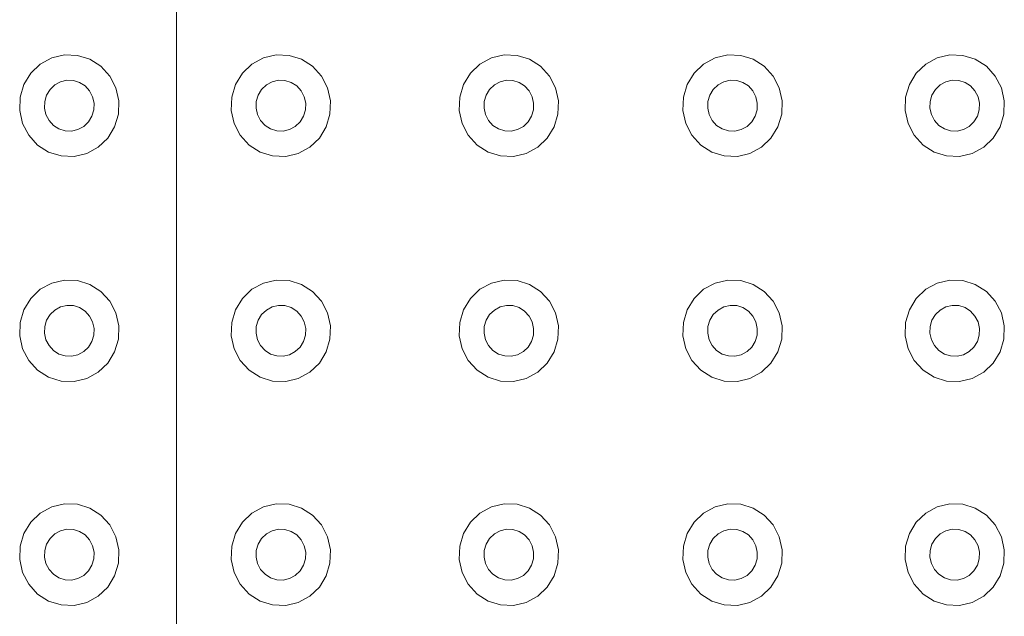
# Model space of a CAD drawing. Extents: x 5066 to 9756, y -2696 to -1109.
# Tile 248 of 248: x 9426.737 to 9427.179, y -2582.815 to -2582.547. Entities that reach past the tile are written whole.
import ezdxf

# ---------------------------------------------------------------- set-up
doc = ezdxf.new("R2010")
doc.units = 0
doc.header["$MEASUREMENT"] = 0
doc.layers.add('IFC-Elemento construtivo genérico-Contorno', color=253, linetype='CONTINUOUS', lineweight=5)

msp = doc.modelspace()

# ---------------------------------------------------------------- linework, layer by layer
at = {"layer": 'IFC-Elemento construtivo genérico-Contorno', "color": 8, "lineweight": 5}
for p, q in [((9426.80745, -2583.03726), (9426.80745, -2582.53725)), ((9426.75155, -2582.5644), (9426.75726, -2582.56305)), ((9426.75726, -2582.56305), (9426.76308, -2582.56326)), ((9426.76308, -2582.56326), (9426.76866, -2582.56501)), ((9426.84652, -2582.5644), (9426.85222, -2582.56305)), ((9426.85222, -2582.56305), (9426.85804, -2582.56326)), ((9426.85804, -2582.56326), (9426.86363, -2582.56501)), ((9426.94886, -2582.5644), (9426.95452, -2582.56305)), ((9426.95452, -2582.56305), (9426.96038, -2582.56326)), ((9426.96038, -2582.56326), (9426.96597, -2582.56501)), ((9427.04925, -2582.5644), (9427.05491, -2582.56305)), ((9427.05491, -2582.56305), (9427.06077, -2582.56326)), ((9427.06077, -2582.56326), (9427.06636, -2582.56501)), ((9427.14894, -2582.5644), (9427.15464, -2582.56305)), ((9427.15464, -2582.56305), (9427.16046, -2582.56326)), ((9427.16046, -2582.56326), (9427.16605, -2582.56501)), ((9426.74214, -2582.57129), (9426.7464, -2582.56721)), ((9426.7464, -2582.56721), (9426.75155, -2582.5644)), ((9426.76866, -2582.56501), (9426.77363, -2582.56817)), ((9426.8371, -2582.57129), (9426.84136, -2582.56721)), ((9426.84136, -2582.56721), (9426.84652, -2582.5644)), ((9426.86363, -2582.56501), (9426.86859, -2582.56817)), ((9426.93941, -2582.57129), (9426.9437, -2582.56721)), ((9426.9437, -2582.56721), (9426.94886, -2582.5644)), ((9426.96597, -2582.56501), (9426.97089, -2582.56817)), ((9427.03984, -2582.57129), (9427.04409, -2582.56721)), ((9427.04409, -2582.56721), (9427.04925, -2582.5644)), ((9427.06636, -2582.56501), (9427.07128, -2582.56817)), ((9427.13952, -2582.57129), (9427.14378, -2582.56721)), ((9427.14378, -2582.56721), (9427.14894, -2582.5644)), ((9427.16605, -2582.56501), (9427.17101, -2582.56817)), ((9426.73905, -2582.57636), (9426.74214, -2582.57129)), ((9426.77363, -2582.56817), (9426.77761, -2582.57254)), ((9426.83402, -2582.57636), (9426.8371, -2582.57129)), ((9426.86859, -2582.56817), (9426.87257, -2582.57254)), ((9426.93632, -2582.57636), (9426.93941, -2582.57129)), ((9426.97089, -2582.56817), (9426.97488, -2582.57254)), ((9427.03671, -2582.57636), (9427.03984, -2582.57129)), ((9427.07128, -2582.56817), (9427.07527, -2582.57254)), ((9427.13644, -2582.57636), (9427.13952, -2582.57129)), ((9427.17101, -2582.56817), (9427.17499, -2582.57254)), ((9426.73734, -2582.58207), (9426.73905, -2582.57636)), ((9426.75077, -2582.57857), (9426.75288, -2582.57653)), ((9426.75288, -2582.57653), (9426.75546, -2582.57512)), ((9426.75546, -2582.57512), (9426.75831, -2582.57445)), ((9426.75831, -2582.57445), (9426.76124, -2582.57455)), ((9426.76124, -2582.57455), (9426.76402, -2582.57543)), ((9426.76402, -2582.57543), (9426.76652, -2582.57701)), ((9426.77761, -2582.57254), (9426.78034, -2582.57782)), ((9426.8323, -2582.58207), (9426.83402, -2582.57636)), ((9426.84573, -2582.57857), (9426.84784, -2582.57653)), ((9426.84784, -2582.57653), (9426.85042, -2582.57512)), ((9426.85042, -2582.57512), (9426.85327, -2582.57445)), ((9426.85327, -2582.57445), (9426.8562, -2582.57455)), ((9426.8562, -2582.57455), (9426.85898, -2582.57543)), ((9426.85898, -2582.57543), (9426.86148, -2582.57701)), ((9426.87257, -2582.57254), (9426.8753, -2582.57782)), ((9426.93464, -2582.58207), (9426.93632, -2582.57636)), ((9426.94804, -2582.57857), (9426.95019, -2582.57653)), ((9426.95019, -2582.57653), (9426.95277, -2582.57512)), ((9426.95277, -2582.57512), (9426.95562, -2582.57445)), ((9426.95562, -2582.57445), (9426.95851, -2582.57455)), ((9426.95851, -2582.57455), (9426.96132, -2582.57543)), ((9426.96132, -2582.57543), (9426.96378, -2582.57701)), ((9426.97488, -2582.57254), (9426.97765, -2582.57782)), ((9427.03503, -2582.58207), (9427.03671, -2582.57636)), ((9427.04843, -2582.57857), (9427.05058, -2582.57653)), ((9427.05058, -2582.57653), (9427.05316, -2582.57512)), ((9427.05316, -2582.57512), (9427.05601, -2582.57445)), ((9427.05601, -2582.57445), (9427.05894, -2582.57455)), ((9427.05894, -2582.57455), (9427.06171, -2582.57543)), ((9427.06171, -2582.57543), (9427.06417, -2582.57701)), ((9427.07527, -2582.57254), (9427.07804, -2582.57782)), ((9427.13472, -2582.58207), (9427.13644, -2582.57636)), ((9427.14816, -2582.57857), (9427.1503, -2582.57653)), ((9427.1503, -2582.57653), (9427.15288, -2582.57512)), ((9427.15288, -2582.57512), (9427.1557, -2582.57445)), ((9427.1557, -2582.57445), (9427.15863, -2582.57455)), ((9427.15863, -2582.57455), (9427.16144, -2582.57543)), ((9427.16144, -2582.57543), (9427.1639, -2582.57701)), ((9427.17499, -2582.57254), (9427.17773, -2582.57782)), ((9426.74835, -2582.58396), (9426.74921, -2582.5811)), ((9426.74921, -2582.5811), (9426.75077, -2582.57857)), ((9426.76652, -2582.57701), (9426.76851, -2582.57919)), ((9426.76851, -2582.57919), (9426.76988, -2582.58183)), ((9426.78034, -2582.57782), (9426.78167, -2582.58364)), ((9426.84331, -2582.58396), (9426.84417, -2582.5811)), ((9426.84417, -2582.5811), (9426.84573, -2582.57857)), ((9426.86148, -2582.57701), (9426.86347, -2582.57919)), ((9426.86347, -2582.57919), (9426.86484, -2582.58183)), ((9426.8753, -2582.57782), (9426.87663, -2582.58364)), ((9426.94566, -2582.58396), (9426.94652, -2582.5811)), ((9426.94652, -2582.5811), (9426.94804, -2582.57857)), ((9426.96378, -2582.57701), (9426.96577, -2582.57919)), ((9426.96577, -2582.57919), (9426.96714, -2582.58183)), ((9426.97765, -2582.57782), (9426.97894, -2582.58364)), ((9427.04605, -2582.58396), (9427.04691, -2582.5811)), ((9427.04691, -2582.5811), (9427.04843, -2582.57857)), ((9427.06417, -2582.57701), (9427.06616, -2582.57919)), ((9427.06616, -2582.57919), (9427.06757, -2582.58183)), ((9427.07804, -2582.57782), (9427.07933, -2582.58364)), ((9427.14577, -2582.58396), (9427.14659, -2582.5811)), ((9427.14659, -2582.5811), (9427.14816, -2582.57857)), ((9427.1639, -2582.57701), (9427.16589, -2582.57919)), ((9427.16589, -2582.57919), (9427.16726, -2582.58183)), ((9427.17773, -2582.57782), (9427.17905, -2582.58364)), ((9426.73714, -2582.58805), (9426.73734, -2582.58207)), ((9426.74827, -2582.58695), (9426.74835, -2582.58396)), ((9426.76988, -2582.58183), (9426.77054, -2582.58474)), ((9426.77042, -2582.58773), (9426.77054, -2582.58474)), ((9426.78144, -2582.58961), (9426.78167, -2582.58364)), ((9426.8321, -2582.58805), (9426.8323, -2582.58207)), ((9426.84323, -2582.58695), (9426.84331, -2582.58396)), ((9426.86484, -2582.58183), (9426.8655, -2582.58474)), ((9426.86538, -2582.58773), (9426.8655, -2582.58474)), ((9426.8764, -2582.58961), (9426.87663, -2582.58364)), ((9426.93441, -2582.58805), (9426.93464, -2582.58207)), ((9426.94554, -2582.58695), (9426.94566, -2582.58396)), ((9426.96714, -2582.58183), (9426.9678, -2582.58474)), ((9426.96773, -2582.58773), (9426.9678, -2582.58474)), ((9426.97874, -2582.58961), (9426.97894, -2582.58364)), ((9427.03484, -2582.58805), (9427.03503, -2582.58207)), ((9427.04597, -2582.58695), (9427.04605, -2582.58396)), ((9427.06757, -2582.58183), (9427.0682, -2582.58474)), ((9427.06812, -2582.58773), (9427.0682, -2582.58474)), ((9427.07913, -2582.58961), (9427.07933, -2582.58364)), ((9427.13452, -2582.58805), (9427.13472, -2582.58207)), ((9427.14566, -2582.58695), (9427.14577, -2582.58396)), ((9427.16726, -2582.58183), (9427.16792, -2582.58474)), ((9427.1678, -2582.58773), (9427.16792, -2582.58474)), ((9427.17886, -2582.58961), (9427.17905, -2582.58364)), ((9426.73714, -2582.58805), (9426.73843, -2582.59387)), ((9426.74827, -2582.58695), (9426.74894, -2582.58986)), ((9426.74894, -2582.58986), (9426.7503, -2582.5925)), ((9426.76956, -2582.59059), (9426.77042, -2582.58773)), ((9426.77976, -2582.59533), (9426.78144, -2582.58961)), ((9426.8321, -2582.58805), (9426.83339, -2582.59387)), ((9426.84323, -2582.58695), (9426.8439, -2582.58986)), ((9426.8439, -2582.58986), (9426.84527, -2582.5925)), ((9426.86452, -2582.59059), (9426.86538, -2582.58773)), ((9426.87472, -2582.59533), (9426.8764, -2582.58961)), ((9426.93441, -2582.58805), (9426.93573, -2582.59387)), ((9426.94554, -2582.58695), (9426.9462, -2582.58986)), ((9426.9462, -2582.58986), (9426.94757, -2582.5925)), ((9426.96687, -2582.59059), (9426.96773, -2582.58773)), ((9426.97702, -2582.59533), (9426.97874, -2582.58961)), ((9427.03484, -2582.58805), (9427.03613, -2582.59387)), ((9427.04597, -2582.58695), (9427.04659, -2582.58986)), ((9427.04659, -2582.58986), (9427.04796, -2582.5925)), ((9427.06726, -2582.59059), (9427.06812, -2582.58773)), ((9427.07745, -2582.59533), (9427.07913, -2582.58961)), ((9427.13452, -2582.58805), (9427.13585, -2582.59387)), ((9427.14566, -2582.58695), (9427.14632, -2582.58986)), ((9427.14632, -2582.58986), (9427.14769, -2582.5925)), ((9427.16698, -2582.59059), (9427.1678, -2582.58773)), ((9427.17714, -2582.59533), (9427.17886, -2582.58961)), ((9426.73843, -2582.59387), (9426.7412, -2582.59915)), ((9426.7503, -2582.5925), (9426.7523, -2582.59468)), ((9426.76589, -2582.59516), (9426.76804, -2582.59312)), ((9426.76804, -2582.59312), (9426.76956, -2582.59059)), ((9426.83339, -2582.59387), (9426.83616, -2582.59915)), ((9426.84527, -2582.5925), (9426.84726, -2582.59468)), ((9426.86085, -2582.59516), (9426.863, -2582.59312)), ((9426.863, -2582.59312), (9426.86452, -2582.59059)), ((9426.93573, -2582.59387), (9426.93847, -2582.59915)), ((9426.94757, -2582.5925), (9426.94956, -2582.59468)), ((9426.9632, -2582.59516), (9426.9653, -2582.59312)), ((9426.9653, -2582.59312), (9426.96687, -2582.59059)), ((9427.03613, -2582.59387), (9427.03886, -2582.59915)), ((9427.04796, -2582.5925), (9427.04995, -2582.59468)), ((9427.06359, -2582.59516), (9427.0657, -2582.59312)), ((9427.0657, -2582.59312), (9427.06726, -2582.59059)), ((9427.13585, -2582.59387), (9427.13859, -2582.59915)), ((9427.14769, -2582.5925), (9427.14968, -2582.59468)), ((9427.16327, -2582.59516), (9427.16542, -2582.59312)), ((9427.16542, -2582.59312), (9427.16698, -2582.59059)), ((9426.7523, -2582.59468), (9426.75476, -2582.59626)), ((9426.75476, -2582.59626), (9426.75757, -2582.59714)), ((9426.75757, -2582.59714), (9426.76046, -2582.59724)), ((9426.76046, -2582.59724), (9426.76331, -2582.59656)), ((9426.76331, -2582.59656), (9426.76589, -2582.59516)), ((9426.77667, -2582.6004), (9426.77976, -2582.59533)), ((9426.84726, -2582.59468), (9426.84972, -2582.59626)), ((9426.84972, -2582.59626), (9426.85249, -2582.59714)), ((9426.85249, -2582.59714), (9426.85542, -2582.59724)), ((9426.85542, -2582.59724), (9426.85827, -2582.59656)), ((9426.85827, -2582.59656), (9426.86085, -2582.59516)), ((9426.87163, -2582.6004), (9426.87472, -2582.59533)), ((9426.94956, -2582.59468), (9426.95206, -2582.59626)), ((9426.95206, -2582.59626), (9426.95484, -2582.59714)), ((9426.95484, -2582.59714), (9426.95777, -2582.59724)), ((9426.95777, -2582.59724), (9426.96062, -2582.59656)), ((9426.96062, -2582.59656), (9426.9632, -2582.59516)), ((9426.97394, -2582.6004), (9426.97702, -2582.59533)), ((9427.04995, -2582.59468), (9427.05245, -2582.59626)), ((9427.05245, -2582.59626), (9427.05523, -2582.59714)), ((9427.05523, -2582.59714), (9427.05816, -2582.59724)), ((9427.05816, -2582.59724), (9427.06101, -2582.59656)), ((9427.06101, -2582.59656), (9427.06359, -2582.59516)), ((9427.07433, -2582.6004), (9427.07745, -2582.59533)), ((9427.14968, -2582.59468), (9427.15214, -2582.59626)), ((9427.15214, -2582.59626), (9427.15495, -2582.59714)), ((9427.15495, -2582.59714), (9427.15788, -2582.59724)), ((9427.15788, -2582.59724), (9427.1607, -2582.59656)), ((9427.1607, -2582.59656), (9427.16327, -2582.59516)), ((9427.17405, -2582.6004), (9427.17714, -2582.59533)), ((9426.7412, -2582.59915), (9426.74519, -2582.60352)), ((9426.77238, -2582.60447), (9426.77667, -2582.6004)), ((9426.83616, -2582.59915), (9426.84015, -2582.60352)), ((9426.86734, -2582.60447), (9426.87163, -2582.6004)), ((9426.93847, -2582.59915), (9426.94245, -2582.60352)), ((9426.96968, -2582.60447), (9426.97394, -2582.6004)), ((9427.03886, -2582.59915), (9427.04284, -2582.60352)), ((9427.07007, -2582.60447), (9427.07433, -2582.6004)), ((9427.13859, -2582.59915), (9427.14257, -2582.60352)), ((9427.1698, -2582.60447), (9427.17405, -2582.6004)), ((9426.74519, -2582.60352), (9426.75011, -2582.60668)), ((9426.75011, -2582.60668), (9426.7557, -2582.60842)), ((9426.76155, -2582.60863), (9426.76722, -2582.60728)), ((9426.76722, -2582.60728), (9426.77238, -2582.60447)), ((9426.84015, -2582.60352), (9426.84507, -2582.60668)), ((9426.84507, -2582.60668), (9426.85066, -2582.60842)), ((9426.85652, -2582.60863), (9426.86218, -2582.60728)), ((9426.86218, -2582.60728), (9426.86734, -2582.60447)), ((9426.94245, -2582.60352), (9426.94741, -2582.60668)), ((9426.94741, -2582.60668), (9426.953, -2582.60842)), ((9426.95882, -2582.60863), (9426.96452, -2582.60728)), ((9426.96452, -2582.60728), (9426.96968, -2582.60447)), ((9427.04284, -2582.60352), (9427.0478, -2582.60668)), ((9427.0478, -2582.60668), (9427.05339, -2582.60842)), ((9427.05925, -2582.60863), (9427.06491, -2582.60728)), ((9427.06491, -2582.60728), (9427.07007, -2582.60447)), ((9427.14257, -2582.60352), (9427.14753, -2582.60668)), ((9427.14753, -2582.60668), (9427.15312, -2582.60842)), ((9427.15894, -2582.60863), (9427.16464, -2582.60728)), ((9427.16464, -2582.60728), (9427.1698, -2582.60447)), ((9426.7557, -2582.60842), (9426.76155, -2582.60863)), ((9426.85066, -2582.60842), (9426.85652, -2582.60863)), ((9426.953, -2582.60842), (9426.95882, -2582.60863)), ((9427.05339, -2582.60842), (9427.05925, -2582.60863)), ((9427.15312, -2582.60842), (9427.15894, -2582.60863)), ((9426.75155, -2582.66548), (9426.75726, -2582.66413)), ((9426.75726, -2582.66413), (9426.76308, -2582.66434)), ((9426.76308, -2582.66434), (9426.76866, -2582.66608)), ((9426.84652, -2582.66548), (9426.85222, -2582.66413)), ((9426.85222, -2582.66413), (9426.85804, -2582.66434)), ((9426.85804, -2582.66434), (9426.86363, -2582.66608)), ((9426.94886, -2582.66548), (9426.95452, -2582.66413)), ((9426.95452, -2582.66413), (9426.96038, -2582.66434)), ((9426.96038, -2582.66434), (9426.96597, -2582.66608)), ((9427.04925, -2582.66548), (9427.05491, -2582.66413)), ((9427.05491, -2582.66413), (9427.06077, -2582.66434)), ((9427.06077, -2582.66434), (9427.06636, -2582.66608)), ((9427.14894, -2582.66548), (9427.15464, -2582.66413)), ((9427.15464, -2582.66413), (9427.16046, -2582.66434)), ((9427.16046, -2582.66434), (9427.16605, -2582.66608)), ((9426.74214, -2582.67237), (9426.7464, -2582.66828)), ((9426.7464, -2582.66828), (9426.75155, -2582.66548)), ((9426.76866, -2582.66608), (9426.77363, -2582.66925)), ((9426.77363, -2582.66925), (9426.77761, -2582.67362)), ((9426.8371, -2582.67237), (9426.84136, -2582.66828)), ((9426.84136, -2582.66828), (9426.84652, -2582.66548)), ((9426.86363, -2582.66608), (9426.86859, -2582.66925)), ((9426.86859, -2582.66925), (9426.87257, -2582.67362)), ((9426.93941, -2582.67237), (9426.9437, -2582.66828)), ((9426.9437, -2582.66828), (9426.94886, -2582.66548)), ((9426.96597, -2582.66608), (9426.97089, -2582.66925)), ((9426.97089, -2582.66925), (9426.97488, -2582.67362)), ((9427.03984, -2582.67237), (9427.04409, -2582.66828)), ((9427.04409, -2582.66828), (9427.04925, -2582.66548)), ((9427.06636, -2582.66608), (9427.07128, -2582.66925)), ((9427.07128, -2582.66925), (9427.07527, -2582.67362)), ((9427.13952, -2582.67237), (9427.14378, -2582.66828)), ((9427.14378, -2582.66828), (9427.14894, -2582.66548)), ((9427.16605, -2582.66608), (9427.17101, -2582.66925)), ((9427.17101, -2582.66925), (9427.17499, -2582.67362)), ((9426.73905, -2582.67743), (9426.74214, -2582.67237)), ((9426.77761, -2582.67362), (9426.78034, -2582.67889)), ((9426.83402, -2582.67743), (9426.8371, -2582.67237)), ((9426.87257, -2582.67362), (9426.8753, -2582.67889)), ((9426.93632, -2582.67743), (9426.93941, -2582.67237)), ((9426.97488, -2582.67362), (9426.97765, -2582.67889)), ((9427.03671, -2582.67743), (9427.03984, -2582.67237)), ((9427.07527, -2582.67362), (9427.07804, -2582.67889)), ((9427.13644, -2582.67743), (9427.13952, -2582.67237)), ((9427.17499, -2582.67362), (9427.17773, -2582.67889)), ((9426.73734, -2582.68315), (9426.73905, -2582.67743)), ((9426.75077, -2582.67964), (9426.75288, -2582.6776)), ((9426.75288, -2582.6776), (9426.75546, -2582.6762)), ((9426.75546, -2582.6762), (9426.75831, -2582.67552)), ((9426.75831, -2582.67552), (9426.76124, -2582.67563)), ((9426.76124, -2582.67563), (9426.76402, -2582.6765)), ((9426.76402, -2582.6765), (9426.76652, -2582.67808)), ((9426.76652, -2582.67808), (9426.76851, -2582.68027)), ((9426.8323, -2582.68315), (9426.83402, -2582.67743)), ((9426.84573, -2582.67964), (9426.84784, -2582.6776)), ((9426.84784, -2582.6776), (9426.85042, -2582.6762)), ((9426.85042, -2582.6762), (9426.85327, -2582.67552)), ((9426.85327, -2582.67552), (9426.8562, -2582.67563)), ((9426.8562, -2582.67563), (9426.85898, -2582.6765)), ((9426.85898, -2582.6765), (9426.86148, -2582.67808)), ((9426.86148, -2582.67808), (9426.86347, -2582.68027)), ((9426.93464, -2582.68315), (9426.93632, -2582.67743)), ((9426.94804, -2582.67964), (9426.95019, -2582.6776)), ((9426.95019, -2582.6776), (9426.95277, -2582.6762)), ((9426.95277, -2582.6762), (9426.95562, -2582.67552)), ((9426.95562, -2582.67552), (9426.95851, -2582.67563)), ((9426.95851, -2582.67563), (9426.96132, -2582.6765)), ((9426.96132, -2582.6765), (9426.96378, -2582.67808)), ((9426.96378, -2582.67808), (9426.96577, -2582.68027)), ((9427.03503, -2582.68315), (9427.03671, -2582.67743)), ((9427.04843, -2582.67964), (9427.05058, -2582.6776)), ((9427.05058, -2582.6776), (9427.05316, -2582.6762)), ((9427.05316, -2582.6762), (9427.05601, -2582.67552)), ((9427.05601, -2582.67552), (9427.05894, -2582.67563)), ((9427.05894, -2582.67563), (9427.06171, -2582.6765)), ((9427.06171, -2582.6765), (9427.06417, -2582.67808)), ((9427.06417, -2582.67808), (9427.06616, -2582.68027)), ((9427.13472, -2582.68315), (9427.13644, -2582.67743)), ((9427.14816, -2582.67964), (9427.1503, -2582.6776)), ((9427.1503, -2582.6776), (9427.15288, -2582.6762)), ((9427.15288, -2582.6762), (9427.1557, -2582.67552)), ((9427.1557, -2582.67552), (9427.15863, -2582.67563)), ((9427.15863, -2582.67563), (9427.16144, -2582.6765)), ((9427.16144, -2582.6765), (9427.1639, -2582.67808)), ((9427.1639, -2582.67808), (9427.16589, -2582.68027)), ((9426.74835, -2582.68503), (9426.74921, -2582.68217)), ((9426.74921, -2582.68217), (9426.75077, -2582.67964)), ((9426.76851, -2582.68027), (9426.76988, -2582.68291)), ((9426.78034, -2582.67889), (9426.78167, -2582.68471)), ((9426.84331, -2582.68503), (9426.84417, -2582.68217)), ((9426.84417, -2582.68217), (9426.84573, -2582.67964)), ((9426.86347, -2582.68027), (9426.86484, -2582.68291)), ((9426.8753, -2582.67889), (9426.87663, -2582.68471)), ((9426.94566, -2582.68503), (9426.94652, -2582.68217)), ((9426.94652, -2582.68217), (9426.94804, -2582.67964)), ((9426.96577, -2582.68027), (9426.96714, -2582.68291)), ((9426.97765, -2582.67889), (9426.97894, -2582.68471)), ((9427.04605, -2582.68503), (9427.04691, -2582.68217)), ((9427.04691, -2582.68217), (9427.04843, -2582.67964)), ((9427.06616, -2582.68027), (9427.06757, -2582.68291)), ((9427.07804, -2582.67889), (9427.07933, -2582.68471)), ((9427.14577, -2582.68503), (9427.14659, -2582.68217)), ((9427.14659, -2582.68217), (9427.14816, -2582.67964)), ((9427.16589, -2582.68027), (9427.16726, -2582.68291)), ((9427.17773, -2582.67889), (9427.17905, -2582.68471)), ((9426.73714, -2582.68912), (9426.73734, -2582.68315)), ((9426.74827, -2582.68802), (9426.74835, -2582.68503)), ((9426.76988, -2582.68291), (9426.77054, -2582.68582)), ((9426.77042, -2582.68881), (9426.77054, -2582.68582)), ((9426.78144, -2582.69069), (9426.78167, -2582.68471)), ((9426.8321, -2582.68912), (9426.8323, -2582.68315)), ((9426.84323, -2582.68802), (9426.84331, -2582.68503)), ((9426.86484, -2582.68291), (9426.8655, -2582.68582)), ((9426.86538, -2582.68881), (9426.8655, -2582.68582)), ((9426.8764, -2582.69069), (9426.87663, -2582.68471)), ((9426.93441, -2582.68912), (9426.93464, -2582.68315)), ((9426.94554, -2582.68802), (9426.94566, -2582.68503)), ((9426.96714, -2582.68291), (9426.9678, -2582.68582)), ((9426.96773, -2582.68881), (9426.9678, -2582.68582)), ((9426.97874, -2582.69069), (9426.97894, -2582.68471)), ((9427.03484, -2582.68912), (9427.03503, -2582.68315)), ((9427.04597, -2582.68802), (9427.04605, -2582.68503)), ((9427.06757, -2582.68291), (9427.0682, -2582.68582)), ((9427.06812, -2582.68881), (9427.0682, -2582.68582)), ((9427.07913, -2582.69069), (9427.07933, -2582.68471)), ((9427.13452, -2582.68912), (9427.13472, -2582.68315)), ((9427.14566, -2582.68802), (9427.14577, -2582.68503)), ((9427.16726, -2582.68291), (9427.16792, -2582.68582)), ((9427.1678, -2582.68881), (9427.16792, -2582.68582)), ((9427.17886, -2582.69069), (9427.17905, -2582.68471)), ((9426.73714, -2582.68912), (9426.73843, -2582.69494)), ((9426.74827, -2582.68802), (9426.74894, -2582.69093)), ((9426.74894, -2582.69093), (9426.7503, -2582.69357)), ((9426.76956, -2582.69166), (9426.77042, -2582.68881)), ((9426.77976, -2582.6964), (9426.78144, -2582.69069)), ((9426.8321, -2582.68912), (9426.83339, -2582.69494)), ((9426.84323, -2582.68802), (9426.8439, -2582.69093)), ((9426.8439, -2582.69093), (9426.84527, -2582.69357)), ((9426.86452, -2582.69166), (9426.86538, -2582.68881)), ((9426.87472, -2582.6964), (9426.8764, -2582.69069)), ((9426.93441, -2582.68912), (9426.93573, -2582.69494)), ((9426.94554, -2582.68802), (9426.9462, -2582.69093)), ((9426.9462, -2582.69093), (9426.94757, -2582.69357)), ((9426.96687, -2582.69166), (9426.96773, -2582.68881)), ((9426.97702, -2582.6964), (9426.97874, -2582.69069)), ((9427.03484, -2582.68912), (9427.03613, -2582.69494)), ((9427.04597, -2582.68802), (9427.04659, -2582.69093)), ((9427.04659, -2582.69093), (9427.04796, -2582.69357)), ((9427.06726, -2582.69166), (9427.06812, -2582.68881)), ((9427.07745, -2582.6964), (9427.07913, -2582.69069)), ((9427.13452, -2582.68912), (9427.13585, -2582.69494)), ((9427.14566, -2582.68802), (9427.14632, -2582.69093)), ((9427.14632, -2582.69093), (9427.14769, -2582.69357)), ((9427.16698, -2582.69166), (9427.1678, -2582.68881)), ((9427.17714, -2582.6964), (9427.17886, -2582.69069)), ((9426.73843, -2582.69494), (9426.7412, -2582.70022)), ((9426.7503, -2582.69357), (9426.7523, -2582.69575)), ((9426.7523, -2582.69575), (9426.75476, -2582.69734)), ((9426.76589, -2582.69624), (9426.76804, -2582.6942)), ((9426.76804, -2582.6942), (9426.76956, -2582.69166)), ((9426.83339, -2582.69494), (9426.83616, -2582.70022)), ((9426.84527, -2582.69357), (9426.84726, -2582.69575)), ((9426.84726, -2582.69575), (9426.84972, -2582.69734)), ((9426.86085, -2582.69624), (9426.863, -2582.6942)), ((9426.863, -2582.6942), (9426.86452, -2582.69166)), ((9426.93573, -2582.69494), (9426.93847, -2582.70022)), ((9426.94757, -2582.69357), (9426.94956, -2582.69575)), ((9426.94956, -2582.69575), (9426.95206, -2582.69734)), ((9426.9632, -2582.69624), (9426.9653, -2582.6942)), ((9426.9653, -2582.6942), (9426.96687, -2582.69166)), ((9427.03613, -2582.69494), (9427.03886, -2582.70022)), ((9427.04796, -2582.69357), (9427.04995, -2582.69575)), ((9427.04995, -2582.69575), (9427.05245, -2582.69734)), ((9427.06359, -2582.69624), (9427.0657, -2582.6942)), ((9427.0657, -2582.6942), (9427.06726, -2582.69166)), ((9427.13585, -2582.69494), (9427.13859, -2582.70022)), ((9427.14769, -2582.69357), (9427.14968, -2582.69575)), ((9427.14968, -2582.69575), (9427.15214, -2582.69734)), ((9427.16327, -2582.69624), (9427.16542, -2582.6942)), ((9427.16542, -2582.6942), (9427.16698, -2582.69166)), ((9426.7412, -2582.70022), (9426.74519, -2582.70459)), ((9426.75476, -2582.69734), (9426.75757, -2582.69821)), ((9426.75757, -2582.69821), (9426.76046, -2582.69831)), ((9426.76046, -2582.69831), (9426.76331, -2582.69764)), ((9426.76331, -2582.69764), (9426.76589, -2582.69624)), ((9426.77667, -2582.70147), (9426.77976, -2582.6964)), ((9426.83616, -2582.70022), (9426.84015, -2582.70459)), ((9426.84972, -2582.69734), (9426.85249, -2582.69821)), ((9426.85249, -2582.69821), (9426.85542, -2582.69831)), ((9426.85542, -2582.69831), (9426.85827, -2582.69764)), ((9426.85827, -2582.69764), (9426.86085, -2582.69624)), ((9426.87163, -2582.70147), (9426.87472, -2582.6964)), ((9426.93847, -2582.70022), (9426.94245, -2582.70459)), ((9426.95206, -2582.69734), (9426.95484, -2582.69821)), ((9426.95484, -2582.69821), (9426.95777, -2582.69831)), ((9426.95777, -2582.69831), (9426.96062, -2582.69764)), ((9426.96062, -2582.69764), (9426.9632, -2582.69624)), ((9426.97394, -2582.70147), (9426.97702, -2582.6964)), ((9427.03886, -2582.70022), (9427.04284, -2582.70459)), ((9427.05245, -2582.69734), (9427.05523, -2582.69821)), ((9427.05523, -2582.69821), (9427.05816, -2582.69831)), ((9427.05816, -2582.69831), (9427.06101, -2582.69764)), ((9427.06101, -2582.69764), (9427.06359, -2582.69624)), ((9427.07433, -2582.70147), (9427.07745, -2582.6964)), ((9427.13859, -2582.70022), (9427.14257, -2582.70459)), ((9427.15214, -2582.69734), (9427.15495, -2582.69821)), ((9427.15495, -2582.69821), (9427.15788, -2582.69831)), ((9427.15788, -2582.69831), (9427.1607, -2582.69764)), ((9427.1607, -2582.69764), (9427.16327, -2582.69624)), ((9427.17405, -2582.70147), (9427.17714, -2582.6964)), ((9426.74519, -2582.70459), (9426.75011, -2582.70776)), ((9426.77238, -2582.70555), (9426.77667, -2582.70147)), ((9426.84015, -2582.70459), (9426.84507, -2582.70776)), ((9426.86734, -2582.70555), (9426.87163, -2582.70147)), ((9426.94245, -2582.70459), (9426.94741, -2582.70776)), ((9426.96968, -2582.70555), (9426.97394, -2582.70147)), ((9427.04284, -2582.70459), (9427.0478, -2582.70776)), ((9427.07007, -2582.70555), (9427.07433, -2582.70147)), ((9427.14257, -2582.70459), (9427.14753, -2582.70776)), ((9427.1698, -2582.70555), (9427.17405, -2582.70147)), ((9426.75011, -2582.70776), (9426.7557, -2582.7095)), ((9426.76155, -2582.7097), (9426.76722, -2582.70836)), ((9426.76722, -2582.70836), (9426.77238, -2582.70555)), ((9426.84507, -2582.70776), (9426.85066, -2582.7095)), ((9426.85652, -2582.7097), (9426.86218, -2582.70836)), ((9426.86218, -2582.70836), (9426.86734, -2582.70555)), ((9426.94741, -2582.70776), (9426.953, -2582.7095)), ((9426.95882, -2582.7097), (9426.96452, -2582.70836)), ((9426.96452, -2582.70836), (9426.96968, -2582.70555)), ((9427.0478, -2582.70776), (9427.05339, -2582.7095)), ((9427.05925, -2582.7097), (9427.06491, -2582.70836)), ((9427.06491, -2582.70836), (9427.07007, -2582.70555)), ((9427.14753, -2582.70776), (9427.15312, -2582.7095)), ((9427.15894, -2582.7097), (9427.16464, -2582.70836)), ((9427.16464, -2582.70836), (9427.1698, -2582.70555)), ((9426.7557, -2582.7095), (9426.76155, -2582.7097)), ((9426.85066, -2582.7095), (9426.85652, -2582.7097)), ((9426.953, -2582.7095), (9426.95882, -2582.7097)), ((9427.05339, -2582.7095), (9427.05925, -2582.7097)), ((9427.15312, -2582.7095), (9427.15894, -2582.7097)), ((9426.7464, -2582.76876), (9426.75155, -2582.76595)), ((9426.75155, -2582.76595), (9426.75726, -2582.76461)), ((9426.75726, -2582.76461), (9426.76308, -2582.76481)), ((9426.76308, -2582.76481), (9426.76866, -2582.76656)), ((9426.76866, -2582.76656), (9426.77363, -2582.76972)), ((9426.84136, -2582.76876), (9426.84652, -2582.76595)), ((9426.84652, -2582.76595), (9426.85222, -2582.76461)), ((9426.85222, -2582.76461), (9426.85804, -2582.76481)), ((9426.85804, -2582.76481), (9426.86363, -2582.76656)), ((9426.86363, -2582.76656), (9426.86859, -2582.76972)), ((9426.9437, -2582.76876), (9426.94886, -2582.76595)), ((9426.94886, -2582.76595), (9426.95452, -2582.76461)), ((9426.95452, -2582.76461), (9426.96038, -2582.76481)), ((9426.96038, -2582.76481), (9426.96597, -2582.76656)), ((9426.96597, -2582.76656), (9426.97089, -2582.76972)), ((9427.04409, -2582.76876), (9427.04925, -2582.76595)), ((9427.04925, -2582.76595), (9427.05491, -2582.76461)), ((9427.05491, -2582.76461), (9427.06077, -2582.76481)), ((9427.06077, -2582.76481), (9427.06636, -2582.76656)), ((9427.06636, -2582.76656), (9427.07128, -2582.76972)), ((9427.14378, -2582.76876), (9427.14894, -2582.76595)), ((9427.14894, -2582.76595), (9427.15464, -2582.76461)), ((9427.15464, -2582.76461), (9427.16046, -2582.76481)), ((9427.16046, -2582.76481), (9427.16605, -2582.76656)), ((9427.16605, -2582.76656), (9427.17101, -2582.76972)), ((9426.74214, -2582.77284), (9426.7464, -2582.76876)), ((9426.77363, -2582.76972), (9426.77761, -2582.77409)), ((9426.8371, -2582.77284), (9426.84136, -2582.76876)), ((9426.86859, -2582.76972), (9426.87257, -2582.77409)), ((9426.93941, -2582.77284), (9426.9437, -2582.76876)), ((9426.97089, -2582.76972), (9426.97488, -2582.77409)), ((9427.03984, -2582.77284), (9427.04409, -2582.76876)), ((9427.07128, -2582.76972), (9427.07527, -2582.77409)), ((9427.13952, -2582.77284), (9427.14378, -2582.76876)), ((9427.17101, -2582.76972), (9427.17499, -2582.77409)), ((9426.73905, -2582.77791), (9426.74214, -2582.77284)), ((9426.77761, -2582.77409), (9426.78034, -2582.77937)), ((9426.83402, -2582.77791), (9426.8371, -2582.77284)), ((9426.87257, -2582.77409), (9426.8753, -2582.77937)), ((9426.93632, -2582.77791), (9426.93941, -2582.77284)), ((9426.97488, -2582.77409), (9426.97765, -2582.77937)), ((9427.03671, -2582.77791), (9427.03984, -2582.77284)), ((9427.07527, -2582.77409), (9427.07804, -2582.77937)), ((9427.13644, -2582.77791), (9427.13952, -2582.77284)), ((9427.17499, -2582.77409), (9427.17773, -2582.77937)), ((9426.73734, -2582.78362), (9426.73905, -2582.77791)), ((9426.75077, -2582.78012), (9426.75288, -2582.77808)), ((9426.75288, -2582.77808), (9426.75546, -2582.77668)), ((9426.75546, -2582.77668), (9426.75831, -2582.776)), ((9426.75831, -2582.776), (9426.76124, -2582.77611)), ((9426.76124, -2582.77611), (9426.76402, -2582.77697)), ((9426.76402, -2582.77697), (9426.76652, -2582.77856)), ((9426.76652, -2582.77856), (9426.76851, -2582.78074)), ((9426.78034, -2582.77937), (9426.78167, -2582.78519)), ((9426.8323, -2582.78362), (9426.83402, -2582.77791)), ((9426.84573, -2582.78012), (9426.84784, -2582.77808)), ((9426.84784, -2582.77808), (9426.85042, -2582.77668)), ((9426.85042, -2582.77668), (9426.85327, -2582.776)), ((9426.85327, -2582.776), (9426.8562, -2582.77611)), ((9426.8562, -2582.77611), (9426.85898, -2582.77697)), ((9426.85898, -2582.77697), (9426.86148, -2582.77856)), ((9426.86148, -2582.77856), (9426.86347, -2582.78074)), ((9426.8753, -2582.77937), (9426.87663, -2582.78519)), ((9426.93464, -2582.78362), (9426.93632, -2582.77791)), ((9426.94804, -2582.78012), (9426.95019, -2582.77808)), ((9426.95019, -2582.77808), (9426.95277, -2582.77668)), ((9426.95277, -2582.77668), (9426.95562, -2582.776)), ((9426.95562, -2582.776), (9426.95851, -2582.77611)), ((9426.95851, -2582.77611), (9426.96132, -2582.77697)), ((9426.96132, -2582.77697), (9426.96378, -2582.77856)), ((9426.96378, -2582.77856), (9426.96577, -2582.78074)), ((9426.97765, -2582.77937), (9426.97894, -2582.78519)), ((9427.03503, -2582.78362), (9427.03671, -2582.77791)), ((9427.04843, -2582.78012), (9427.05058, -2582.77808)), ((9427.05058, -2582.77808), (9427.05316, -2582.77668)), ((9427.05316, -2582.77668), (9427.05601, -2582.776)), ((9427.05601, -2582.776), (9427.05894, -2582.77611)), ((9427.05894, -2582.77611), (9427.06171, -2582.77697)), ((9427.06171, -2582.77697), (9427.06417, -2582.77856)), ((9427.06417, -2582.77856), (9427.06616, -2582.78074)), ((9427.07804, -2582.77937), (9427.07933, -2582.78519)), ((9427.13472, -2582.78362), (9427.13644, -2582.77791)), ((9427.14816, -2582.78012), (9427.1503, -2582.77808)), ((9427.1503, -2582.77808), (9427.15288, -2582.77668)), ((9427.15288, -2582.77668), (9427.1557, -2582.776)), ((9427.1557, -2582.776), (9427.15863, -2582.77611)), ((9427.15863, -2582.77611), (9427.16144, -2582.77697)), ((9427.16144, -2582.77697), (9427.1639, -2582.77856)), ((9427.1639, -2582.77856), (9427.16589, -2582.78074)), ((9427.17773, -2582.77937), (9427.17905, -2582.78519)), ((9426.73714, -2582.7896), (9426.73734, -2582.78362)), ((9426.74835, -2582.78551), (9426.74921, -2582.78265)), ((9426.74921, -2582.78265), (9426.75077, -2582.78012)), ((9426.76851, -2582.78074), (9426.76988, -2582.78338)), ((9426.76988, -2582.78338), (9426.77054, -2582.7863)), ((9426.8321, -2582.7896), (9426.8323, -2582.78362)), ((9426.84331, -2582.78551), (9426.84417, -2582.78265)), ((9426.84417, -2582.78265), (9426.84573, -2582.78012)), ((9426.86347, -2582.78074), (9426.86484, -2582.78338)), ((9426.86484, -2582.78338), (9426.8655, -2582.7863)), ((9426.93441, -2582.7896), (9426.93464, -2582.78362)), ((9426.94566, -2582.78551), (9426.94652, -2582.78265)), ((9426.94652, -2582.78265), (9426.94804, -2582.78012)), ((9426.96577, -2582.78074), (9426.96714, -2582.78338)), ((9426.96714, -2582.78338), (9426.9678, -2582.7863)), ((9427.03484, -2582.7896), (9427.03503, -2582.78362)), ((9427.04605, -2582.78551), (9427.04691, -2582.78265)), ((9427.04691, -2582.78265), (9427.04843, -2582.78012)), ((9427.06616, -2582.78074), (9427.06757, -2582.78338)), ((9427.06757, -2582.78338), (9427.0682, -2582.7863)), ((9427.13452, -2582.7896), (9427.13472, -2582.78362)), ((9427.14577, -2582.78551), (9427.14659, -2582.78265)), ((9427.14659, -2582.78265), (9427.14816, -2582.78012)), ((9427.16589, -2582.78074), (9427.16726, -2582.78338)), ((9427.16726, -2582.78338), (9427.16792, -2582.7863)), ((9426.74827, -2582.7885), (9426.74835, -2582.78551)), ((9426.74827, -2582.7885), (9426.74894, -2582.79141)), ((9426.77042, -2582.78928), (9426.77054, -2582.7863)), ((9426.78144, -2582.79116), (9426.78167, -2582.78519)), ((9426.84323, -2582.7885), (9426.84331, -2582.78551)), ((9426.84323, -2582.7885), (9426.8439, -2582.79141)), ((9426.86538, -2582.78928), (9426.8655, -2582.7863)), ((9426.8764, -2582.79116), (9426.87663, -2582.78519)), ((9426.94554, -2582.7885), (9426.94566, -2582.78551)), ((9426.94554, -2582.7885), (9426.9462, -2582.79141)), ((9426.96773, -2582.78928), (9426.9678, -2582.7863)), ((9426.97874, -2582.79116), (9426.97894, -2582.78519)), ((9427.04597, -2582.7885), (9427.04605, -2582.78551)), ((9427.04597, -2582.7885), (9427.04659, -2582.79141)), ((9427.06812, -2582.78928), (9427.0682, -2582.7863)), ((9427.07913, -2582.79116), (9427.07933, -2582.78519)), ((9427.14566, -2582.7885), (9427.14577, -2582.78551)), ((9427.14566, -2582.7885), (9427.14632, -2582.79141)), ((9427.1678, -2582.78928), (9427.16792, -2582.7863)), ((9427.17886, -2582.79116), (9427.17905, -2582.78519)), ((9426.73714, -2582.7896), (9426.73843, -2582.79542)), ((9426.74894, -2582.79141), (9426.7503, -2582.79404)), ((9426.76804, -2582.79467), (9426.76956, -2582.79214)), ((9426.76956, -2582.79214), (9426.77042, -2582.78928)), ((9426.77976, -2582.79688), (9426.78144, -2582.79116)), ((9426.8321, -2582.7896), (9426.83339, -2582.79542)), ((9426.8439, -2582.79141), (9426.84527, -2582.79404)), ((9426.863, -2582.79467), (9426.86452, -2582.79214)), ((9426.86452, -2582.79214), (9426.86538, -2582.78928)), ((9426.87472, -2582.79688), (9426.8764, -2582.79116)), ((9426.93441, -2582.7896), (9426.93573, -2582.79542)), ((9426.9462, -2582.79141), (9426.94757, -2582.79404)), ((9426.9653, -2582.79467), (9426.96687, -2582.79214)), ((9426.96687, -2582.79214), (9426.96773, -2582.78928)), ((9426.97702, -2582.79688), (9426.97874, -2582.79116)), ((9427.03484, -2582.7896), (9427.03613, -2582.79542)), ((9427.04659, -2582.79141), (9427.04796, -2582.79404)), ((9427.0657, -2582.79467), (9427.06726, -2582.79214)), ((9427.06726, -2582.79214), (9427.06812, -2582.78928)), ((9427.07745, -2582.79688), (9427.07913, -2582.79116)), ((9427.13452, -2582.7896), (9427.13585, -2582.79542)), ((9427.14632, -2582.79141), (9427.14769, -2582.79404)), ((9427.16542, -2582.79467), (9427.16698, -2582.79214)), ((9427.16698, -2582.79214), (9427.1678, -2582.78928)), ((9427.17714, -2582.79688), (9427.17886, -2582.79116)), ((9426.73843, -2582.79542), (9426.7412, -2582.8007)), ((9426.7503, -2582.79404), (9426.7523, -2582.79623)), ((9426.7523, -2582.79623), (9426.75476, -2582.79781)), ((9426.76331, -2582.79812), (9426.76589, -2582.79671)), ((9426.76589, -2582.79671), (9426.76804, -2582.79467)), ((9426.77667, -2582.80195), (9426.77976, -2582.79688)), ((9426.83339, -2582.79542), (9426.83616, -2582.8007)), ((9426.84527, -2582.79404), (9426.84726, -2582.79623)), ((9426.84726, -2582.79623), (9426.84972, -2582.79781)), ((9426.85827, -2582.79812), (9426.86085, -2582.79671)), ((9426.86085, -2582.79671), (9426.863, -2582.79467)), ((9426.87163, -2582.80195), (9426.87472, -2582.79688)), ((9426.93573, -2582.79542), (9426.93847, -2582.8007)), ((9426.94757, -2582.79404), (9426.94956, -2582.79623)), ((9426.94956, -2582.79623), (9426.95206, -2582.79781)), ((9426.96062, -2582.79812), (9426.9632, -2582.79671)), ((9426.9632, -2582.79671), (9426.9653, -2582.79467)), ((9426.97394, -2582.80195), (9426.97702, -2582.79688)), ((9427.03613, -2582.79542), (9427.03886, -2582.8007)), ((9427.04796, -2582.79404), (9427.04995, -2582.79623)), ((9427.04995, -2582.79623), (9427.05245, -2582.79781)), ((9427.06101, -2582.79812), (9427.06359, -2582.79671)), ((9427.06359, -2582.79671), (9427.0657, -2582.79467)), ((9427.07433, -2582.80195), (9427.07745, -2582.79688)), ((9427.13585, -2582.79542), (9427.13859, -2582.8007)), ((9427.14769, -2582.79404), (9427.14968, -2582.79623)), ((9427.14968, -2582.79623), (9427.15214, -2582.79781)), ((9427.1607, -2582.79812), (9427.16327, -2582.79671)), ((9427.16327, -2582.79671), (9427.16542, -2582.79467)), ((9427.17405, -2582.80195), (9427.17714, -2582.79688)), ((9426.7412, -2582.8007), (9426.74519, -2582.80507)), ((9426.75476, -2582.79781), (9426.75757, -2582.79869)), ((9426.75757, -2582.79869), (9426.76046, -2582.79879)), ((9426.76046, -2582.79879), (9426.76331, -2582.79812)), ((9426.77238, -2582.80603), (9426.77667, -2582.80195)), ((9426.83616, -2582.8007), (9426.84015, -2582.80507)), ((9426.84972, -2582.79781), (9426.85249, -2582.79869)), ((9426.85249, -2582.79869), (9426.85542, -2582.79879)), ((9426.85542, -2582.79879), (9426.85827, -2582.79812)), ((9426.86734, -2582.80603), (9426.87163, -2582.80195)), ((9426.93847, -2582.8007), (9426.94245, -2582.80507)), ((9426.95206, -2582.79781), (9426.95484, -2582.79869)), ((9426.95484, -2582.79869), (9426.95777, -2582.79879)), ((9426.95777, -2582.79879), (9426.96062, -2582.79812)), ((9426.96968, -2582.80603), (9426.97394, -2582.80195)), ((9427.03886, -2582.8007), (9427.04284, -2582.80507)), ((9427.05245, -2582.79781), (9427.05523, -2582.79869)), ((9427.05523, -2582.79869), (9427.05816, -2582.79879)), ((9427.05816, -2582.79879), (9427.06101, -2582.79812)), ((9427.07007, -2582.80603), (9427.07433, -2582.80195)), ((9427.13859, -2582.8007), (9427.14257, -2582.80507)), ((9427.15214, -2582.79781), (9427.15495, -2582.79869)), ((9427.15495, -2582.79869), (9427.15788, -2582.79879)), ((9427.15788, -2582.79879), (9427.1607, -2582.79812)), ((9427.1698, -2582.80603), (9427.17405, -2582.80195)), ((9426.74519, -2582.80507), (9426.75011, -2582.80823)), ((9426.76722, -2582.80883), (9426.77238, -2582.80603)), ((9426.84015, -2582.80507), (9426.84507, -2582.80823)), ((9426.86218, -2582.80883), (9426.86734, -2582.80603)), ((9426.94245, -2582.80507), (9426.94741, -2582.80823)), ((9426.96452, -2582.80883), (9426.96968, -2582.80603)), ((9427.04284, -2582.80507), (9427.0478, -2582.80823)), ((9427.06491, -2582.80883), (9427.07007, -2582.80603)), ((9427.14257, -2582.80507), (9427.14753, -2582.80823)), ((9427.16464, -2582.80883), (9427.1698, -2582.80603)), ((9426.75011, -2582.80823), (9426.7557, -2582.80998)), ((9426.7557, -2582.80998), (9426.76155, -2582.81018)), ((9426.76155, -2582.81018), (9426.76722, -2582.80883)), ((9426.84507, -2582.80823), (9426.85066, -2582.80998)), ((9426.85066, -2582.80998), (9426.85652, -2582.81018)), ((9426.85652, -2582.81018), (9426.86218, -2582.80883)), ((9426.94741, -2582.80823), (9426.953, -2582.80998)), ((9426.953, -2582.80998), (9426.95882, -2582.81018)), ((9426.95882, -2582.81018), (9426.96452, -2582.80883)), ((9427.0478, -2582.80823), (9427.05339, -2582.80998)), ((9427.05339, -2582.80998), (9427.05925, -2582.81018)), ((9427.05925, -2582.81018), (9427.06491, -2582.80883)), ((9427.14753, -2582.80823), (9427.15312, -2582.80998)), ((9427.15312, -2582.80998), (9427.15894, -2582.81018)), ((9427.15894, -2582.81018), (9427.16464, -2582.80883))]:
    msp.add_line(p, q, dxfattribs=at)

doc.saveas('drawing.dxf')
